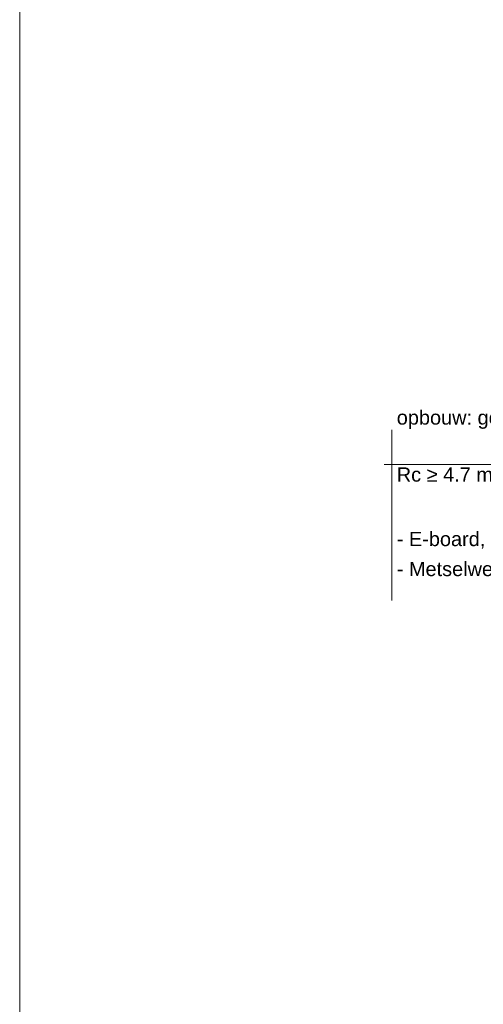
# Model space of a CAD drawing. Header units: millimetres. Extents: x 10 to 831, y -9 to 584.
# Tile 23 of 40: x 10 to 69, y 397 to 522. Entities that reach past the tile are written whole.
import ezdxf
from ezdxf.xclip import XClip

# ---------------------------------------------------------------- set-up
doc = ezdxf.new("R2010")
doc.units = ezdxf.units.MM
doc.header["$MEASUREMENT"] = 0
doc.header["$XCLIPFRAME"] = 0
doc.layers.add('21 Buitenwanden', color=7, linetype='Continuous')
doc.styles.add('GENERATED_STYLE_1', font='txt')

# ---------------------------------------------------------------- blocks, each defined once
blk = doc.blocks.new('Drawing_2_2', base_point=(116.78, 412.1))
at = {"layer": '21 Buitenwanden', "color": 2, "linetype": 'Continuous', "lineweight": 0}
for p, q in [((56.97, 469.82), (56.97, 448.24)), ((56, 465.42), (111.37, 465.42))]:
    blk.add_line(p, q, dxfattribs=at)
at = {"color": 2, "linetype": 'Continuous', "lineweight": 0, "char_height": 1.8, "attachment_point": 7, "style": 'GENERATED_STYLE_1'}
for s, insert in [('\\A1;{\\pql;\\fArial|b0|i0|c0|p38;opbouw: \\fArial|b0|i0|c0|p38;gevel}', (57.6, 469.92)), ('\\A1;{\\pql;\\fArial|b0|i0|c0|p38;Rc ≥ \\fArial|b0|i0|c0|p38;4.7\\fArial|b0|i0|c0|p38; m2. K/W\\P\\pql;\\fArial|b0|i0|c0|p38;}', (57.6, 463.23)), ('\\A1;{\\pql;\\fArial|b0|i0|c0|p38;- E-board\\fArial|b0|i0|c0|p38;, verschillende diktes ivm gevelopbouw}', (57.6, 454.57)), ('\\A1;{\\pql;\\fArial|b0|i0|c0|p38;- Metselwerk strip}', (57.6, 450.78))]:
    blk.add_mtext(s, dxfattribs=dict(at, insert=insert))

msp = doc.modelspace()

# ---------------------------------------------------------------- linework, layer by layer
at = {"color": 1, "linetype": 'Continuous', "lineweight": 0, "flags": 128}
msp.add_lwpolyline([(831, 10), (831, 584), (10, 584), (10, 10)], close=True, dxfattribs=at)

# ---------------------------------------------------------------- block references
at = {"color": 4, "linetype": 'Continuous', "lineweight": 0}
ref = msp.add_blockref('Drawing_2_2', (116.78, 412.1), dxfattribs=at)
XClip(ref).set_block_clipping_path([(55.999895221, 361.9520739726), (597.9382441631, 528.613735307)])

doc.saveas('drawing.dxf')
